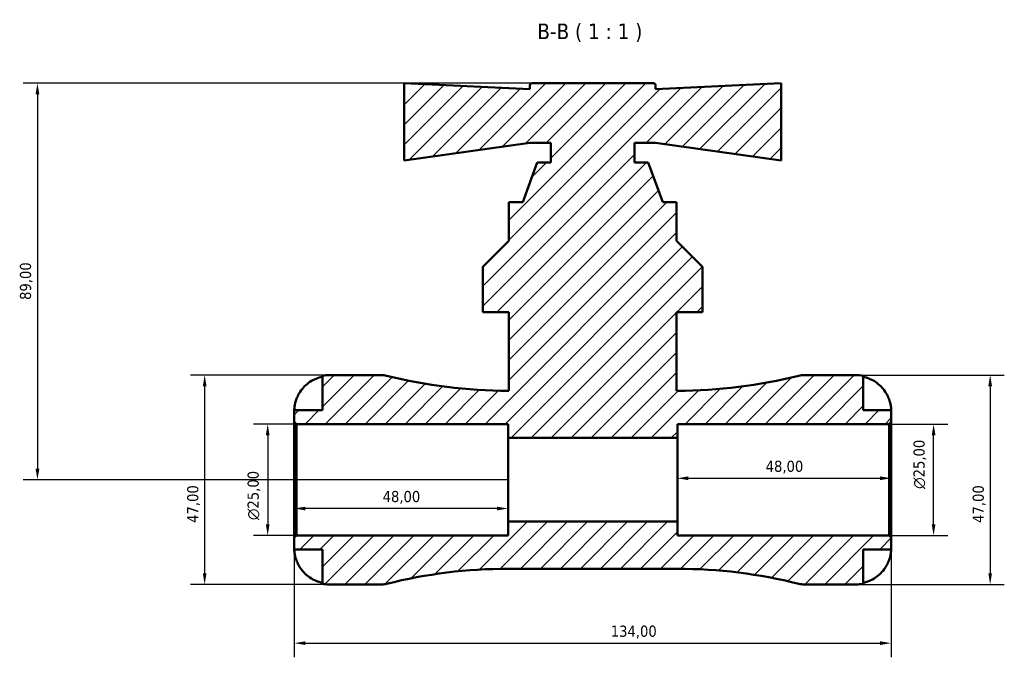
# Model space of a CAD drawing. Header units: millimetres. Extents: x 0 to 907, y 0 to 785.
# Tile 6 of 11: x 253 to 474, y 642 to 785. Entities that reach past the tile are written whole.
import ezdxf

# ---------------------------------------------------------------- set-up
doc = ezdxf.new("R2010")
doc.units = ezdxf.units.MM
for name, color, linetype, lineweight in [('Dimension (ISO)', 7, 'Continuous', 25), ('Hatch (ISO)', 7, 'Continuous', 18), ('Symbol (ISO)', 7, 'Continuous', 25), ('Visible (ISO)', 7, 'Continuous', 50)]:
    doc.layers.add(name, color=color, linetype=linetype, lineweight=lineweight)
doc.styles.add('Label Text (ISO)', font='tahoma.ttf')
doc.styles.add('Note Text (ISO)', font='tahoma.ttf')
doc.dimstyles.new('Default (ISO)', dxfattribs={"dimtxt": 2.5, "dimasz": 2.5, "dimexe": 3.175, "dimexo": 0, "dimgap": 0.762, "dimtad": 1, "dimrnd": 1e-08, "dimzin": 0, "dimtxsty": 'Note Text (ISO)', "dimcen": 0.09, "dimdle": 10, "dimclrd": 256, "dimclre": 256, "dimclrt": 256, "dimazin": 0, "dimtfac": 1.40208, "dimtmove": 0, "dimatfit": 3, "dimfxl": 1, "dimtolj": 1, "dimtzin": 0, "dimlwd": -1, "dimlwe": -1, "dimarcsym": 0})

# ---------------------------------------------------------------- blocks, each defined once
blk = doc.blocks.new('*D7')
at = {"layer": 'Defpoints', "color": 0, "transparency": 16777216}
for p in [(315.17, 694.28), (308.72, 669.28), (315.17, 669.28)]:
    blk.add_point(p, dxfattribs=at)
at = {"layer": 'Dimension (ISO)', "transparency": 16777216}
for p, q in [((315.17, 694.28), (305.55, 694.28)), ((308.72, 691.78), (308.72, 671.78)), ((315.17, 669.28), (305.55, 669.28))]:
    blk.add_line(p, q, dxfattribs=at)
for points in [[(308.31, 691.78), (309.14, 691.78), (308.72, 694.28)], [(308.31, 671.78), (309.14, 671.78), (308.72, 669.28)]]:
    blk.add_solid(points, dxfattribs=at)
at = {"layer": 'Dimension (ISO)', "color": 232, "true_color": 0xca0064, "transparency": 16777216, "insert": (304.2, 672.73), "char_height": 2.5, "attachment_point": 1, "rotation": 90, "style": 'Note Text (ISO)'}
blk.add_mtext('\\A1;\\fAIGDT|b0|i0;\\H2.5000;\\ln\\fTahoma|b0|i0;\\H2.5000;25,00', dxfattribs=at)
blk = doc.blocks.new('*D8')
at = {"layer": 'Defpoints', "color": 0, "transparency": 16777216}
for p in [(448.23, 694.28), (458.23, 694.28), (448.23, 669.28)]:
    blk.add_point(p, dxfattribs=at)
at = {"layer": 'Dimension (ISO)', "transparency": 16777216}
for p, q in [((448.23, 694.28), (461.4, 694.28)), ((458.23, 671.78), (458.23, 691.78)), ((448.23, 669.28), (461.4, 669.28))]:
    blk.add_line(p, q, dxfattribs=at)
for points in [[(457.81, 691.78), (458.65, 691.78), (458.23, 694.28)], [(457.81, 671.78), (458.65, 671.78), (458.23, 669.28)]]:
    blk.add_solid(points, dxfattribs=at)
at = {"layer": 'Dimension (ISO)', "color": 232, "true_color": 0xca0064, "transparency": 16777216, "insert": (453.71, 679.73), "char_height": 2.5, "attachment_point": 1, "rotation": 90, "style": 'Note Text (ISO)'}
blk.add_mtext('\\A1;\\fAIGDT|b0|i0;\\H2.5000;\\ln\\fTahoma|b0|i0;\\H2.5000;25,00', dxfattribs=at)
blk = doc.blocks.new('*D9')
at = {"layer": 'Defpoints', "color": 0, "transparency": 16777216}
for p in [(440.82, 705.28), (440.82, 658.28), (470.93, 658.28)]:
    blk.add_point(p, dxfattribs=at)
at = {"layer": 'Dimension (ISO)', "transparency": 16777216}
for p, q in [((440.82, 705.28), (474.11, 705.28)), ((470.93, 702.78), (470.93, 660.78)), ((440.82, 658.28), (474.11, 658.28))]:
    blk.add_line(p, q, dxfattribs=at)
for points in [[(470.52, 702.78), (471.35, 702.78), (470.93, 705.28)], [(470.52, 660.78), (471.35, 660.78), (470.93, 658.28)]]:
    blk.add_solid(points, dxfattribs=at)
at = {"layer": 'Dimension (ISO)', "color": 232, "true_color": 0xca0064, "transparency": 16777216, "insert": (467, 672.11), "char_height": 2.5, "attachment_point": 1, "rotation": 90, "style": 'Note Text (ISO)'}
blk.add_mtext('\\A1;47,00', dxfattribs=at)
blk = doc.blocks.new('*D10')
at = {"layer": 'Defpoints', "color": 0, "transparency": 16777216}
for p in [(368.07, 770.78), (257.03, 681.78), (362.7, 681.78)]:
    blk.add_point(p, dxfattribs=at)
at = {"layer": 'Dimension (ISO)', "transparency": 16777216}
for p, q in [((368.07, 770.78), (253.85, 770.78)), ((257.03, 768.28), (257.03, 684.28)), ((362.7, 681.78), (253.85, 681.78))]:
    blk.add_line(p, q, dxfattribs=at)
for points in [[(256.61, 768.28), (257.45, 768.28), (257.03, 770.78)], [(256.61, 684.28), (257.45, 684.28), (257.03, 681.78)]]:
    blk.add_solid(points, dxfattribs=at)
at = {"layer": 'Dimension (ISO)', "color": 232, "true_color": 0xca0064, "transparency": 16777216, "insert": (253.09, 722.14), "char_height": 2.5, "attachment_point": 1, "rotation": 90, "style": 'Note Text (ISO)'}
blk.add_mtext('\\A1;89,00', dxfattribs=at)
blk = doc.blocks.new('*D11')
at = {"layer": 'Defpoints', "color": 0, "transparency": 16777216}
for p in [(322.57, 705.28), (294.57, 658.28), (322.57, 658.28)]:
    blk.add_point(p, dxfattribs=at)
at = {"layer": 'Dimension (ISO)', "transparency": 16777216}
for p, q in [((322.57, 705.28), (291.4, 705.28)), ((294.57, 702.78), (294.57, 660.78)), ((322.57, 658.28), (291.4, 658.28))]:
    blk.add_line(p, q, dxfattribs=at)
for points in [[(294.16, 702.78), (294.99, 702.78), (294.57, 705.28)], [(294.16, 660.78), (294.99, 660.78), (294.57, 658.28)]]:
    blk.add_solid(points, dxfattribs=at)
at = {"layer": 'Dimension (ISO)', "color": 232, "true_color": 0xca0064, "transparency": 16777216, "insert": (290.64, 672.11), "char_height": 2.5, "attachment_point": 1, "rotation": 90, "style": 'Note Text (ISO)'}
blk.add_mtext('\\A1;47,00', dxfattribs=at)
blk = doc.blocks.new('*D12')
at = {"layer": 'Defpoints', "color": 0, "transparency": 16777216}
for p in [(400.7, 681.78), (448.7, 682.12), (448.7, 681.78)]:
    blk.add_point(p, dxfattribs=at)
at = {"layer": 'Dimension (ISO)', "transparency": 16777216}
blk.add_line((403.2, 682.12), (446.2, 682.12), dxfattribs=at)
for points in [[(403.2, 682.54), (403.2, 681.7), (400.7, 682.12)], [(446.2, 682.54), (446.2, 681.7), (448.7, 682.12)]]:
    blk.add_solid(points, dxfattribs=at)
at = {"layer": 'Dimension (ISO)', "color": 232, "true_color": 0xca0064, "transparency": 16777216, "insert": (420.53, 686.06), "char_height": 2.5, "attachment_point": 1, "style": 'Note Text (ISO)'}
blk.add_mtext('\\A1;48,00', dxfattribs=at)
blk = doc.blocks.new('*D13')
at = {"layer": 'Defpoints', "color": 0, "transparency": 16777216}
for p in [(314.7, 681.78), (362.7, 681.78), (314.7, 675.33)]:
    blk.add_point(p, dxfattribs=at)
at = {"layer": 'Dimension (ISO)', "transparency": 16777216}
blk.add_line((360.2, 675.33), (317.2, 675.33), dxfattribs=at)
for points in [[(317.2, 675.74), (317.2, 674.91), (314.7, 675.33)], [(360.2, 675.74), (360.2, 674.91), (362.7, 675.33)]]:
    blk.add_solid(points, dxfattribs=at)
at = {"layer": 'Dimension (ISO)', "color": 232, "true_color": 0xca0064, "transparency": 16777216, "insert": (334.53, 679.27), "char_height": 2.5, "attachment_point": 1, "style": 'Note Text (ISO)'}
blk.add_mtext('\\A1;48,00', dxfattribs=at)
blk = doc.blocks.new('*D14')
at = {"layer": 'Defpoints', "color": 0, "transparency": 16777216}
for p in [(314.7, 668.81), (448.7, 668.81), (448.7, 645.11)]:
    blk.add_point(p, dxfattribs=at)
at = {"layer": 'Dimension (ISO)', "transparency": 16777216}
for p, q in [((314.7, 668.81), (314.7, 641.94)), ((448.7, 668.81), (448.7, 641.94)), ((317.2, 645.11), (446.2, 645.11))]:
    blk.add_line(p, q, dxfattribs=at)
for points in [[(317.2, 645.53), (317.2, 644.7), (314.7, 645.11)], [(446.2, 645.53), (446.2, 644.7), (448.7, 645.11)]]:
    blk.add_solid(points, dxfattribs=at)
at = {"layer": 'Dimension (ISO)', "color": 232, "true_color": 0xca0064, "transparency": 16777216, "insert": (385.75, 649.05), "char_height": 2.5, "attachment_point": 1, "style": 'Note Text (ISO)'}
blk.add_mtext('\\A1;134,00', dxfattribs=at)

msp = doc.modelspace()

# ---------------------------------------------------------------- hatches: boundary and pattern name
at = {"layer": 'Hatch (ISO)'}
h = msp.add_hatch(dxfattribs=at)
h.set_pattern_fill('ANSI31', color=256, scale=25.4, style=0)
h.set_pattern_definition([(45, (0, 0), (-2.245064, 2.245064), [])])
edge = h.paths.add_edge_path()
edge.add_ellipse((429.128, 662.982), major_axis=(-1.148, -4.558), ratio=1, start_angle=0, end_angle=14.13648)
edge.add_line((429.128, 658.282), (440.825, 658.282))
edge.add_ellipse((440.825, 666.157), major_axis=(0, -7.875), ratio=1, start_angle=0, end_angle=11.53696)
edge.add_line((442.4, 658.441), (442.4, 666.157))
edge.add_line((442.4, 666.157), (448.7, 666.157))
edge.add_line((448.7, 666.157), (448.7, 668.812))
edge.add_line((448.7, 668.812), (448.23, 669.282))
edge.add_line((448.23, 669.282), (400.7, 669.282))
edge.add_line((400.7, 669.282), (400.7, 672.407))
edge.add_line((400.7, 672.407), (362.7, 672.407))
edge.add_line((362.7, 672.407), (362.7, 669.282))
edge.add_line((362.7, 669.282), (315.17, 669.282))
edge.add_line((315.17, 669.282), (314.7, 668.812))
edge.add_line((314.7, 668.812), (314.7, 666.157))
edge.add_line((314.7, 666.157), (321, 666.157))
edge.add_line((321, 666.157), (321, 658.441))
edge.add_ellipse((322.575, 666.157), major_axis=(-1.575, -7.716), ratio=1, start_angle=0, end_angle=11.53696)
edge.add_line((322.575, 658.282), (334.271, 658.282))
edge.add_ellipse((334.271, 662.982), major_axis=(0, -4.7), ratio=1, start_angle=0, end_angle=14.13648)
edge.add_ellipse((362.7, 550.106), major_axis=(-27.281, 108.318), ratio=1, start_angle=345.86352, end_angle=360, ccw=False)
edge.add_line((362.7, 661.807), (400.7, 661.807))
edge.add_ellipse((400.7, 550.106), major_axis=(0, 111.701), ratio=1, start_angle=345.86352, end_angle=360, ccw=False)
edge = h.paths.add_edge_path()
edge.add_line((406.375, 719.382), (406.375, 729.557))
edge.add_line((406.375, 729.557), (400.5, 735.432))
edge.add_line((400.5, 735.432), (400.5, 744.082))
edge.add_line((400.5, 744.082), (397.419, 744.082))
edge.add_line((397.419, 744.082), (394.18, 752.982))
edge.add_line((394.18, 752.982), (391.1, 752.982))
edge.add_line((391.1, 752.982), (391.1, 757.432))
edge.add_line((391.1, 757.432), (395.8, 757.432))
edge.add_line((395.8, 757.432), (424, 753.427))
edge.add_line((424, 753.427), (424, 770.782))
edge.add_line((424, 770.782), (395.8, 769.447))
edge.add_line((395.8, 769.447), (395.8, 770.312))
edge.add_ellipse((395.33, 770.312), major_axis=(0.47, 0), ratio=1, start_angle=0, end_angle=90)
edge.add_line((395.33, 770.782), (368.07, 770.782))
edge.add_ellipse((368.07, 770.312), major_axis=(0, 0.47), ratio=1, start_angle=0, end_angle=90)
edge.add_line((367.6, 770.312), (367.6, 769.447))
edge.add_line((367.6, 769.447), (339.4, 770.782))
edge.add_line((339.4, 770.782), (339.4, 753.427))
edge.add_line((339.4, 753.427), (367.6, 757.432))
edge.add_line((367.6, 757.432), (372.3, 757.432))
edge.add_line((372.3, 757.432), (372.3, 752.982))
edge.add_line((372.3, 752.982), (369.219, 752.982))
edge.add_line((369.219, 752.982), (365.98, 744.082))
edge.add_line((365.98, 744.082), (362.9, 744.082))
edge.add_line((362.9, 744.082), (362.9, 735.432))
edge.add_line((362.9, 735.432), (357.025, 729.557))
edge.add_line((357.025, 729.557), (357.025, 719.382))
edge.add_line((357.025, 719.382), (362.9, 719.382))
edge.add_line((362.9, 719.382), (362.9, 701.757))
edge.add_line((362.9, 701.757), (362.7, 701.757))
edge.add_ellipse((362.7, 813.458), major_axis=(0, -111.701), ratio=1, start_angle=345.86352, end_angle=360, ccw=False)
edge.add_ellipse((334.271, 700.582), major_axis=(1.148, 4.558), ratio=1, start_angle=0, end_angle=14.13648)
edge.add_line((334.271, 705.282), (322.575, 705.282))
edge.add_ellipse((322.575, 697.407), major_axis=(0, 7.875), ratio=1, start_angle=0, end_angle=11.53696)
edge.add_line((321, 705.123), (321, 697.407))
edge.add_line((321, 697.407), (314.7, 697.407))
edge.add_line((314.7, 697.407), (314.7, 694.752))
edge.add_line((314.7, 694.752), (315.17, 694.282))
edge.add_line((315.17, 694.282), (362.7, 694.282))
edge.add_line((362.7, 694.282), (362.7, 691.157))
edge.add_line((362.7, 691.157), (400.7, 691.157))
edge.add_line((400.7, 691.157), (400.7, 694.282))
edge.add_line((400.7, 694.282), (448.23, 694.282))
edge.add_line((448.23, 694.282), (448.7, 694.752))
edge.add_line((448.7, 694.752), (448.7, 697.407))
edge.add_line((448.7, 697.407), (442.4, 697.407))
edge.add_line((442.4, 697.407), (442.4, 705.123))
edge.add_ellipse((440.825, 697.407), major_axis=(1.575, 7.716), ratio=1, start_angle=0, end_angle=11.53696)
edge.add_line((440.825, 705.282), (429.128, 705.282))
edge.add_ellipse((429.128, 700.582), major_axis=(0, 4.7), ratio=1, start_angle=0, end_angle=14.13648)
edge.add_ellipse((400.7, 813.458), major_axis=(27.281, -108.318), ratio=1, start_angle=345.86352, end_angle=360, ccw=False)
edge.add_line((400.7, 701.757), (400.5, 701.757))
edge.add_line((400.5, 701.757), (400.5, 719.382))
edge.add_line((400.5, 719.382), (406.375, 719.382))

# ---------------------------------------------------------------- linework, layer by layer
at = {"layer": 'Visible (ISO)'}
for p, q in [((367.6, 769.447), (339.4, 770.782)), ((339.4, 770.782), (339.4, 753.427)), ((367.6, 770.312), (367.6, 769.447)), ((395.33, 770.782), (368.07, 770.782)), ((424, 770.782), (395.8, 769.447)), ((395.8, 769.447), (395.8, 770.312)), ((424, 753.427), (424, 770.782)), ((339.4, 753.427), (367.6, 757.432)), ((367.6, 757.432), (372.3, 757.432)), ((372.3, 757.432), (372.3, 752.982)), ((391.1, 752.982), (391.1, 757.432)), ((391.1, 757.432), (395.8, 757.432)), ((395.8, 757.432), (424, 753.427)), ((369.219, 752.982), (365.98, 744.082)), ((372.3, 752.982), (369.219, 752.982)), ((394.18, 752.982), (391.1, 752.982)), ((397.419, 744.082), (394.18, 752.982)), ((365.98, 744.082), (362.9, 744.082)), ((362.9, 744.082), (362.9, 735.432)), ((400.5, 744.082), (397.419, 744.082)), ((400.5, 735.432), (400.5, 744.082)), ((362.9, 735.432), (357.025, 729.557)), ((406.375, 729.557), (400.5, 735.432)), ((357.025, 729.557), (357.025, 719.382)), ((406.375, 719.382), (406.375, 729.557)), ((357.025, 719.382), (362.9, 719.382)), ((362.9, 719.382), (362.9, 701.757)), ((400.5, 701.757), (400.5, 719.382)), ((400.5, 719.382), (406.375, 719.382)), ((334.271, 705.282), (322.575, 705.282)), ((440.825, 705.282), (429.128, 705.282)), ((321, 705.123), (321, 697.407)), ((442.4, 697.407), (442.4, 705.123)), ((362.9, 701.757), (362.7, 701.757)), ((400.7, 701.757), (400.5, 701.757)), ((321, 697.407), (314.7, 697.407)), ((314.7, 697.407), (314.7, 694.752)), ((448.7, 697.407), (442.4, 697.407)), ((448.7, 694.752), (448.7, 697.407)), ((314.7, 694.752), (315.17, 694.282)), ((314.7, 694.752), (314.7, 668.812)), ((315.17, 694.282), (362.7, 694.282)), ((315.17, 669.282), (315.17, 694.282)), ((362.7, 694.282), (362.7, 691.157)), ((400.7, 691.157), (400.7, 694.282)), ((400.7, 694.282), (448.23, 694.282)), ((448.23, 694.282), (448.7, 694.752)), ((448.23, 694.282), (448.23, 669.282)), ((448.7, 668.812), (448.7, 694.752)), ((362.7, 691.157), (400.7, 691.157)), ((362.7, 672.407), (362.7, 691.157)), ((400.7, 672.407), (400.7, 691.157)), ((400.7, 672.407), (362.7, 672.407)), ((362.7, 672.407), (362.7, 669.282)), ((400.7, 669.282), (400.7, 672.407)), ((315.17, 669.282), (314.7, 668.812)), ((314.7, 668.812), (314.7, 666.157)), ((362.7, 669.282), (315.17, 669.282)), ((448.23, 669.282), (400.7, 669.282)), ((448.7, 668.812), (448.23, 669.282)), ((448.7, 666.157), (448.7, 668.812)), ((314.7, 666.157), (321, 666.157)), ((321, 666.157), (321, 658.441)), ((442.4, 658.441), (442.4, 666.157)), ((442.4, 666.157), (448.7, 666.157)), ((362.7, 661.807), (400.7, 661.807)), ((322.575, 658.282), (334.271, 658.282)), ((429.128, 658.282), (440.825, 658.282))]:
    msp.add_line(p, q, dxfattribs=at)
for centre, radius, start, end in [((368.07, 770.312), 0.47, 90, 180), ((395.33, 770.312), 0.47, 0, 90), ((322.575, 697.407), 7.875, 90, 101.53696), ((334.271, 700.582), 4.7, 75.86352, 90), ((429.128, 700.582), 4.7, 90, 104.13648), ((440.825, 697.407), 7.875, 78.46304, 90), ((362.7, 813.458), 111.701, 255.86352, 270), ((400.7, 813.458), 111.701, 270, 284.13648), ((362.7, 550.106), 111.701, 90, 104.13648), ((400.7, 550.106), 111.701, 75.86352, 90), ((322.575, 666.157), 7.875, 258.46304, 270), ((334.271, 662.982), 4.7, 270, 284.13648), ((429.128, 662.982), 4.7, 255.86352, 270), ((440.825, 666.157), 7.875, 270, 281.53696)]:
    msp.add_arc(centre, radius, start, end, dxfattribs=at)
for points, knots in [([(315.477, 700.557), (315.635, 700.89), (315.824, 701.227), (316.332, 701.994), (316.675, 702.408), (317.364, 703.1), (317.772, 703.443), (318.653, 704.035), (319.124, 704.283), (320.007, 704.651), (320.498, 704.806), (321, 704.909)], [3.89239507, 3.89239507, 3.89239507, 3.89239507, 3.99831093, 3.99831093, 4.14541915, 4.14541915, 4.2913159, 4.2913159, 4.43721264, 4.43721264, 4.57824766, 4.57824766, 4.57824766, 4.57824766]), ([(442.4, 704.909), (442.902, 704.806), (443.392, 704.651), (444.275, 704.283), (444.747, 704.035), (445.627, 703.443), (446.035, 703.1), (446.724, 702.408), (447.067, 701.994), (447.575, 701.227), (447.764, 700.89), (447.922, 700.557)], [0.14941001, 0.14941001, 0.14941001, 0.14941001, 0.29044502, 0.29044502, 0.43634177, 0.43634177, 0.58223851, 0.58223851, 0.72934673, 0.72934673, 0.83526259, 0.83526259, 0.83526259, 0.83526259]), ([(314.7, 697.407), (314.7, 697.407), (314.699, 697.437), (314.701, 697.561), (314.704, 697.661), (314.726, 697.987), (314.753, 698.246), (314.851, 698.766), (314.904, 698.994), (315.018, 699.39), (315.069, 699.549), (315.179, 699.859), (315.237, 700.009), (315.356, 700.293), (315.415, 700.426), (315.477, 700.557)], [0, 0, 0, 0, 0.07514839, 0.07514839, 0.15775683, 0.15775683, 0.27887104, 0.27887104, 0.36056434, 0.36056434, 0.41315921, 0.41315921, 0.46174689, 0.46174689, 0.50485698, 0.50485698, 0.50485698, 0.50485698]), ([(447.922, 700.557), (447.928, 700.545), (447.934, 700.532), (448.019, 700.351), (448.093, 700.18), (448.219, 699.86), (448.274, 699.712), (448.382, 699.389), (448.433, 699.216), (448.55, 698.765), (448.601, 698.504), (448.673, 698.011), (448.688, 697.798), (448.701, 697.49), (448.7, 697.407), (448.7, 697.407)], [-0.51072287, -0.51072287, -0.51072287, -0.51072287, -0.50653573, -0.50653573, -0.4498196, -0.4498196, -0.40070764, -0.40070764, -0.34173664, -0.34173664, -0.24159774, -0.24159774, -0.12498377, -0.12498377, 0, 0, 0, 0]), ([(315.477, 663.007), (315.415, 663.138), (315.356, 663.27), (315.22, 663.596), (315.148, 663.788), (315.016, 664.177), (314.959, 664.372), (314.845, 664.821), (314.798, 665.063), (314.727, 665.547), (314.711, 665.764), (314.698, 666.075), (314.7, 666.157), (314.7, 666.157)], [-0.50816407, -0.50816407, -0.50816407, -0.50816407, -0.46460526, -0.46460526, -0.40154747, -0.40154747, -0.3356183, -0.3356183, -0.24286964, -0.24286964, -0.12490659, -0.12490659, 0, 0, 0, 0]), ([(448.7, 666.157), (448.7, 666.157), (448.7, 666.134), (448.699, 666.04), (448.697, 665.966), (448.683, 665.697), (448.663, 665.454), (448.578, 664.943), (448.528, 664.706), (448.41, 664.269), (448.351, 664.078), (448.215, 663.689), (448.137, 663.491), (448.01, 663.198), (447.967, 663.102), (447.922, 663.007)], [-2.17667965, -2.17667965, -2.17667965, -2.17667965, -2.11086653, -2.11086653, -2.04055216, -2.04055216, -1.91738302, -1.91738302, -1.82942275, -1.82942275, -1.76558177, -1.76558177, -1.70117883, -1.70117883, -1.66961913, -1.66961913, -1.66961913, -1.66961913]), ([(321, 658.655), (320.498, 658.758), (320.007, 658.913), (319.124, 659.281), (318.653, 659.53), (317.772, 660.121), (317.364, 660.464), (316.675, 661.157), (316.332, 661.571), (315.824, 662.337), (315.635, 662.674), (315.477, 663.007)], [0.14941001, 0.14941001, 0.14941001, 0.14941001, 0.29044502, 0.29044502, 0.43634177, 0.43634177, 0.58223851, 0.58223851, 0.72934673, 0.72934673, 0.83526259, 0.83526259, 0.83526259, 0.83526259]), ([(447.922, 663.007), (447.764, 662.674), (447.575, 662.337), (447.067, 661.571), (446.724, 661.157), (446.035, 660.464), (445.627, 660.121), (444.747, 659.53), (444.275, 659.281), (443.392, 658.913), (442.902, 658.758), (442.4, 658.655)], [3.89239507, 3.89239507, 3.89239507, 3.89239507, 3.99831093, 3.99831093, 4.14541915, 4.14541915, 4.2913159, 4.2913159, 4.43721264, 4.43721264, 4.57824766, 4.57824766, 4.57824766, 4.57824766])]:
    msp.add_open_spline(points, degree=3, knots=knots, dxfattribs=at)

# ---------------------------------------------------------------- texts
at = {"layer": 'Symbol (ISO)', "insert": (369.26, 780.032), "char_height": 3.5, "attachment_point": 7, "style": 'Label Text (ISO)'}
msp.add_mtext('B-B ( 1 : 1 )', dxfattribs=at)

# ---------------------------------------------------------------- dimensions: what is measured, and where the dimension line sits
at = {"layer": 'Dimension (ISO)'}
for base, p1, p2, angle, override, picture, middle in [((257.029, 681.782), (368.07, 770.782), (362.7, 681.782), 90, {"dimdec": 2, "dimtp": 0, "dimtm": 0, "dimtdec": 2, "dimtofl": 0, "dimatfit": 1}, '*D10', (257.029, 726.282)), ((294.575, 658.282), (322.575, 705.282), (322.575, 658.282), 90, {"dimdec": 2, "dimtp": 0, "dimtm": 0, "dimtdec": 2, "dimtofl": 0, "dimatfit": 1}, '*D11', (294.575, 676.282)), ((470.933, 658.282), (440.825, 705.282), (440.825, 658.282), 90, {"dimdec": 2, "dimtp": 0, "dimtm": 0, "dimtdec": 2, "dimtofl": 0, "dimatfit": 1}, '*D9', (470.933, 676.282)), ((448.7, 682.12), (400.7, 681.782), (448.7, 681.782), 180, {"dimdec": 2, "dimse1": 1, "dimse2": 1, "dimtp": 0, "dimtm": 0, "dimtdec": 2, "dimtofl": 0, "dimatfit": 1}, '*D12', (424.7, 682.12)), ((314.7, 675.328), (362.7, 681.782), (314.7, 681.782), 180, {"dimdec": 2, "dimse1": 1, "dimse2": 1, "dimtp": 0, "dimtm": 0, "dimtdec": 2, "dimtofl": 0, "dimatfit": 1}, '*D13', (338.7, 675.328))]:
    dim = msp.add_linear_dim(base=base, p1=p1, p2=p2, angle=angle, dimstyle='Default (ISO)', override=override, dxfattribs=at)
    dim.commit()
    dim.dimension.update_dxf_attribs({"geometry": picture, "text_midpoint": middle, "dimtype": 160})
for base, p1, p2, picture, middle in [((308.724, 669.282), (315.17, 694.282), (315.17, 669.282), '*D7', (308.724, 678.282)), ((458.23, 694.282), (448.23, 669.282), (448.23, 694.282), '*D8', (458.23, 685.282))]:
    dim = msp.add_linear_dim(base=base, p1=p1, p2=p2, angle=90, text='\\fAIGDT|b0|i0;\\H2.5000;\\ln\\fTahoma|b0|i0;\\H2.5000;<>', dimstyle='Default (ISO)', override={"dimdec": 2, "dimtp": 0, "dimtm": 0, "dimtdec": 2, "dimtofl": 0, "dimatfit": 1}, dxfattribs=at)
    dim.commit()
    dim.dimension.update_dxf_attribs({"geometry": picture, "text_midpoint": middle, "dimtype": 160})
dim = msp.add_linear_dim(base=(448.7, 645.113), p1=(314.7, 668.812), p2=(448.7, 668.812), dimstyle='Default (ISO)', override={"dimdec": 2, "dimtp": 0, "dimtm": 0, "dimtdec": 2, "dimtofl": 0, "dimatfit": 1}, dxfattribs=at)
dim.commit()
dim.dimension.update_dxf_attribs({"geometry": '*D14', "text_midpoint": (390.7, 645.113), "dimtype": 160})

doc.saveas('drawing.dxf')
